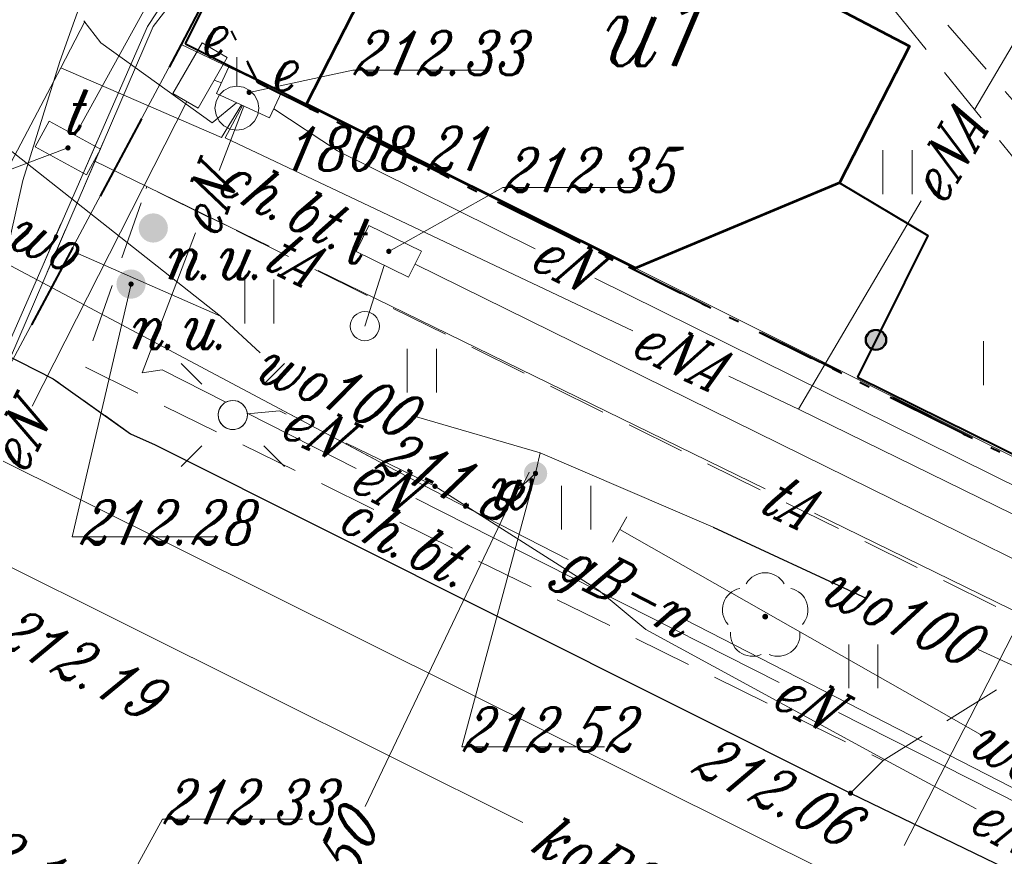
# Model space of a CAD drawing. Header units: millimetres. Extents: x -368 to -158, y 9368 to 9578.
# Tile 10 of 48: x -307 to -290, y 9503 to 9517. Entities that reach past the tile are written whole.
import ezdxf
from ezdxf.enums import TextEntityAlignment as Align

# ---------------------------------------------------------------- set-up
doc = ezdxf.new("R2010")
doc.units = ezdxf.units.MM
for name, pattern in [('Rakowicka 531_1 wstępna wersja$0$KTCR02-500', [1.5, 1, -0.5]), ('Rakowicka 531_1 wstępna wersja$0$KTJZ01-500', [2, 1.5, -0.5]), ('Rakowicka 531_1 wstępna wersja$0$PTTU04-500', [1.5, 1, -0.5])]:
    doc.linetypes.add(name, pattern=pattern)
for name, color, linetype, lineweight in [('-- CO_z', 51, 'Continuous', 9), ('Rakowicka 531_1 wstępna wersja$0$BUIB12_03', 250, 'Continuous', 0), ('Rakowicka 531_1 wstępna wersja$0$EGBB01', 250, 'Continuous', 0), ('Rakowicka 531_1 wstępna wersja$0$EGBD03', 250, 'Continuous', 0), ('Rakowicka 531_1 wstępna wersja$0$EPGPO_216', 7, 'Continuous', 0), ('Rakowicka 531_1 wstępna wersja$0$EPUPZ_251', 7, 'Continuous', 0), ('Rakowicka 531_1 wstępna wersja$0$GUPISL', 250, 'Continuous', 13), ('Rakowicka 531_1 wstępna wersja$0$KTCR02', 250, 'Continuous', 0), ('Rakowicka 531_1 wstępna wersja$0$KTJZ01', 250, 'Continuous', 0), ('Rakowicka 531_1 wstępna wersja$0$KTKR01', 250, 'Continuous', 0), ('Rakowicka 531_1 wstępna wersja$0$KTOK05_01', 250, 'Continuous', 0), ('Rakowicka 531_1 wstępna wersja$0$OBOP02_01', 250, 'Continuous', 0), ('Rakowicka 531_1 wstępna wersja$0$PTTU04', 250, 'Continuous', 0), ('Rakowicka 531_1 wstępna wersja$0$RTPW02', 250, 'Continuous', 0), ('Rakowicka 531_1 wstępna wersja$0$SUOP03_18', 250, 'Continuous', 0), ('Rakowicka 531_1 wstępna wersja$0$SUPE_01', 250, 'Continuous', 0), ('Rakowicka 531_1 wstępna wersja$0$SUPG_01', 250, 'Continuous', 0), ('Rakowicka 531_1 wstępna wersja$0$SUPK_01', 250, 'Continuous', 0), ('Rakowicka 531_1 wstępna wersja$0$SUPT_01', 250, 'Continuous', 0), ('Rakowicka 531_1 wstępna wersja$0$SUPW_01', 250, 'Continuous', 0), ('Rakowicka 531_1 wstępna wersja$0$SUSM04_01_E', 250, 'Continuous', 0), ('Rakowicka 531_1 wstępna wersja$0$SUUS15_03_E', 250, 'Continuous', 0), ('Rakowicka 531_1 wstępna wersja$0$SUUS15_3b_E', 250, 'Continuous', 0), ('Rakowicka 531_1 wstępna wersja$0$SUUS15_7a_T', 250, 'Continuous', 0), ('Rakowicka 531_1 wstępna wersja$0$SUUS15_7b_T', 250, 'Continuous', 0), ('Rakowicka 531_1 wstępna wersja$0$SUUS18_01', 250, 'Continuous', 0), ('Rakowicka 531_1 wstępna wersja$0$SUUS25_W', 250, 'Continuous', 0), ('Rakowicka 531_1 wstępna wersja$0$SUUS30_01', 250, 'Continuous', 0), ('Rakowicka 531_1 wstępna wersja$0$SUXX_01_W', 250, 'Continuous', 0), ('Rakowicka 531_1 wstępna wersja$0$Warstwa 5', 250, 'Continuous', 0)]:
    doc.layers.add(name, color=color, linetype=linetype, lineweight=lineweight)
doc.layers.add('-- RAMKA', color=11, linetype='Continuous')
for name, color, linetype, lineweight, true_color in [('Rakowicka 531_1 wstępna wersja$0$GSPPPK', 7, 'Continuous', 13, 0x0a0909), ('Rakowicka 531_1 wstępna wersja$0$GUPESH', 1, 'Continuous', 0, 0xff0000), ('Rakowicka 531_1 wstępna wersja$0$GUPTSH', 7, 'Continuous', 0, 0xff9100), ('Rakowicka 531_1 wstępna wersja$0$GUPTUX_O', 7, 'Continuous', 0, 0x0a0909), ('Rakowicka 531_1 wstępna wersja$0$GUPWSH', 5, 'Continuous', 0, 0x0000ff)]:
    doc.layers.add(name, color=color, linetype=linetype, lineweight=lineweight, true_color=true_color)
doc.styles.add('Rakowicka 531_1 wstępna wersja$0$Style-ITALIC_1250 I 0.20944', font='ITALIC_1250.shx', dxfattribs={"oblique": 12})

# ---------------------------------------------------------------- blocks, each defined once
blk = doc.blocks.new('Rakowicka 531_1 wstępna wersja$0$GUPESH1')
at = {"layer": 'Rakowicka 531_1 wstępna wersja$0$GUPESH', "linetype": 'Continuous', "lineweight": 13}
blk.add_hatch(color=1, dxfattribs=at).paths.add_polyline_path([(0, -0.45), (-0.11647, -0.43467), (-0.225, -0.38971), (-0.3182, -0.3182), (-0.38971, -0.225), (-0.43467, -0.11647), (-0.45, 0), (-0.43467, 0.11647), (-0.38971, 0.225), (-0.3182, 0.3182), (-0.225, 0.38971), (-0.11647, 0.43467), (0, 0.45), (0.11647, 0.43467), (0.225, 0.38971), (0.3182, 0.3182), (0.38971, 0.225), (0.43467, 0.11647), (0.45, 0), (0.43467, -0.11647), (0.38971, -0.225), (0.3182, -0.3182), (0.225, -0.38971), (0.11647, -0.43467)])
blk = doc.blocks.new('Rakowicka 531_1 wstępna wersja$0$GUPTSH1')
at = {"layer": 'Rakowicka 531_1 wstępna wersja$0$GUPTSH', "linetype": 'Continuous', "lineweight": 13}
blk.add_hatch(color=30, dxfattribs=at).paths.add_polyline_path([(0, -0.45), (-0.11647, -0.43467), (-0.225, -0.38971), (-0.3182, -0.3182), (-0.38971, -0.225), (-0.43467, -0.11647), (-0.45, 0), (-0.43467, 0.11647), (-0.38971, 0.225), (-0.3182, 0.3182), (-0.225, 0.38971), (-0.11647, 0.43467), (0, 0.45), (0.11647, 0.43467), (0.225, 0.38971), (0.3182, 0.3182), (0.38971, 0.225), (0.43467, 0.11647), (0.45, 0), (0.43467, -0.11647), (0.38971, -0.225), (0.3182, -0.3182), (0.225, -0.38971), (0.11647, -0.43467)])
blk = doc.blocks.new('Rakowicka 531_1 wstępna wersja$0$OBOP02_01')
at = {"layer": 'Rakowicka 531_1 wstępna wersja$0$OBOP02_01', "linetype": 'Continuous', "lineweight": 13}
h = blk.add_hatch(color=96, dxfattribs=at)
edge = h.paths.add_edge_path()
edge.add_arc((0, 0), 0.05, 0, 360)
at = {"layer": 'Rakowicka 531_1 wstępna wersja$0$OBOP02_01', "color": 96, "linetype": 'Continuous', "lineweight": 13}
for centre, start, end in [((0, 0.375), 30.1471, 149.8529), ((-0.357, 0.116), 102.1471, 221.8529), ((0.357, 0.116), 318.1471, 77.8529), ((-0.22, -0.303), 174.1472, 293.8529), ((0.22, -0.303), 246.1471, 5.8529)]:
    blk.add_arc(centre, 0.375, start, end, dxfattribs=at)
blk = doc.blocks.new('Rakowicka 531_1 wstępna wersja$0$GUPWSH1')
at = {"layer": 'Rakowicka 531_1 wstępna wersja$0$GUPWSH', "linetype": 'Continuous', "lineweight": 13}
blk.add_hatch(color=5, dxfattribs=at).paths.add_polyline_path([(0, -0.45), (-0.11647, -0.43467), (-0.225, -0.38971), (-0.3182, -0.3182), (-0.38971, -0.225), (-0.43467, -0.11647), (-0.45, 0), (-0.43467, 0.11647), (-0.38971, 0.225), (-0.3182, 0.3182), (-0.225, 0.38971), (-0.11647, 0.43467), (0, 0.45), (0.11647, 0.43467), (0.225, 0.38971), (0.3182, 0.3182), (0.38971, 0.225), (0.43467, 0.11647), (0.45, 0), (0.43467, -0.11647), (0.38971, -0.225), (0.3182, -0.3182), (0.225, -0.38971), (0.11647, -0.43467)])
blk = doc.blocks.new('Rakowicka 531_1 wstępna wersja$0$SUXX_01')
at = {"layer": 'Rakowicka 531_1 wstępna wersja$0$SUXX_01_W', "color": 5, "linetype": 'Continuous', "lineweight": 13}
blk.add_line((0, -0.25), (0, 0.25), dxfattribs=at)
blk = doc.blocks.new('Rakowicka 531_1 wstępna wersja$0$GSPPPK1')
at = {"color": 0, "flags": 128}
blk.add_lwpolyline([(0, 8.75), (0, 3.75)], dxfattribs=at)
blk.add_lwpolyline([(0, 3.75), (1.15881, 3.56646), (2.20419, 3.03381), (3.03381, 2.20419), (3.56646, 1.15881), (3.75, 0), (3.56646, -1.15881), (3.03381, -2.20419), (2.20419, -3.03381), (1.15881, -3.56646), (0, -3.75), (-1.15881, -3.56646), (-2.20419, -3.03381), (-3.03381, -2.20419), (-3.56646, -1.15881), (-3.75, 0), (-3.56646, 1.15881), (-3.03381, 2.20419), (-2.20419, 3.03381), (-1.15881, 3.56646), (0, 3.75)], close=True, dxfattribs=at)
blk = doc.blocks.new('Rakowicka 531_1 wstępna wersja$0$GUPISL1_10')
at = {"color": 0, "flags": 128}
for points in [[(-8.83883, 8.83883), (-5.3033, 5.3033)], [(8.83883, 8.83883), (5.3033, 5.3033)], [(-8.83883, -8.83883), (-5.3033, -5.3033)], [(8.83883, -8.83883), (5.3033, -5.3033)]]:
    blk.add_lwpolyline(points, dxfattribs=at)
blk.add_lwpolyline([(0, 2.5), (0.85505, 2.34922), (1.60697, 1.9151), (2.16507, 1.25), (2.41482, 0.64705), (2.5, 0), (2.41482, -0.64705), (2.16507, -1.25), (1.70042, -1.83262), (1.0847, -2.25242), (0.3726, -2.47207), (-0.3726, -2.47207), (-1.0847, -2.25242), (-1.70042, -1.83262), (-2.16507, -1.25), (-2.43732, -0.5563), (-2.493, 0.18682), (-2.32718, 0.91335), (-1.95458, 1.55872), (-1.4083, 2.0656), (-0.7369, 2.38893), (0, 2.5)], close=True, dxfattribs=at)
blk = doc.blocks.new('Rakowicka 531_1 wstępna wersja$0$RTPW02')
at = {"layer": 'Rakowicka 531_1 wstępna wersja$0$Warstwa 5', "linetype": 'Continuous', "lineweight": 13}
h = blk.add_hatch(color=250, dxfattribs=at)
edge = h.paths.add_edge_path()
edge.add_arc((0, 0), 0.045, 0, 360)
blk = doc.blocks.new('Rakowicka 531_1 wstępna wersja$0$SUUS30_01')
at = {"layer": 'Rakowicka 531_1 wstępna wersja$0$SUUS30_01', "linetype": 'Continuous', "lineweight": 13}
h = blk.add_hatch(color=250, dxfattribs=at)
edge = h.paths.add_edge_path()
edge.add_arc((0, 0), 0.25, 0, 360)
blk = doc.blocks.new('Rakowicka 531_1 wstępna wersja$0$SUUS25')
at = {"layer": 'Rakowicka 531_1 wstępna wersja$0$SUUS25_W', "linetype": 'Continuous', "lineweight": 13}
h = blk.add_hatch(color=250, dxfattribs=at)
edge = h.paths.add_edge_path()
edge.add_arc((0, 0), 0.2, 0, 360)
blk = doc.blocks.new('Rakowicka 531_1 wstępna wersja$0$PTTU04_01')
at = {"layer": 'Rakowicka 531_1 wstępna wersja$0$PTTU04', "color": 250, "linetype": 'Continuous', "lineweight": 13}
for p, q in [((-0.25, -0.375), (-0.25, 0.375)), ((0.25, -0.375), (0.25, 0.375))]:
    blk.add_line(p, q, dxfattribs=at)
blk = doc.blocks.new('Rakowicka 531_1 wstępna wersja$0$RTPW02_1')
at = {"layer": 'Rakowicka 531_1 wstępna wersja$0$RTPW02', "linetype": 'Continuous', "lineweight": 13}
h = blk.add_hatch(color=250, dxfattribs=at)
edge = h.paths.add_edge_path()
edge.add_arc((0, 0), 0.045, 0, 360)
blk = doc.blocks.new('Rakowicka 531_1 wstępna wersja$0$SUUS18_01')
at = {"layer": 'Rakowicka 531_1 wstępna wersja$0$SUUS18_01', "color": 250, "linetype": 'Continuous', "lineweight": 13, "flags": 128}
blk.add_lwpolyline([(-0.5, 0.25), (0.5, 0.25), (0.5, -0.25), (-0.5, -0.25), (-0.5, 0.25)], close=True, dxfattribs=at)
blk = doc.blocks.new('Rakowicka 531_1 wstępna wersja$0$510')
at = {"layer": 'Rakowicka 531_1 wstępna wersja$0$SUSM04_01_E', "color": 250, "linetype": 'Continuous', "lineweight": 13}
blk.add_circle((0, 0), 0.25, dxfattribs=at)
blk = doc.blocks.new('Rakowicka 531_1 wstępna wersja$0$SUUS15_3b_E')
at = {"layer": 'Rakowicka 531_1 wstępna wersja$0$SUUS15_3b_E', "color": 1, "linetype": 'Continuous', "lineweight": 13, "flags": 128}
blk.add_lwpolyline([(-0.5, 0.25), (0.5, 0.25), (0.5, -0.25), (-0.5, -0.25), (-0.5, 0.25)], close=True, dxfattribs=at)
blk = doc.blocks.new('Rakowicka 531_1 wstępna wersja$0$SUUS15_7b_T')
at = {"layer": 'Rakowicka 531_1 wstępna wersja$0$SUUS15_7b_T', "color": 30, "linetype": 'Continuous', "lineweight": 13, "flags": 128}
blk.add_lwpolyline([(-0.5, 0.25), (0.5, 0.25), (0.5, -0.25), (-0.5, -0.25), (-0.5, 0.25)], close=True, dxfattribs=at)
blk = doc.blocks.new('Rakowicka 531_1 wstępna wersja$0$510_2')
at = {"layer": 'Rakowicka 531_1 wstępna wersja$0$SUSM04_01_E', "color": 250, "linetype": 'Continuous', "lineweight": 13}
blk.add_circle((0, 0), 0.25, dxfattribs=at)
blk = doc.blocks.new('Rakowicka 531_1 wstępna wersja')
at = {"layer": 'Rakowicka 531_1 wstępna wersja$0$KTOK05_01', "linetype": 'Continuous', "lineweight": 40}
h = blk.add_hatch(color=250, dxfattribs=at)
edge = h.paths.add_edge_path()
edge.add_arc((7425315.595, 5549082.695), 0.17, 0, 360)
at = {"layer": 'Rakowicka 531_1 wstępna wersja$0$BUIB12_03', "color": 250, "linetype": 'Continuous', "lineweight": 13, "flags": 128}
blk.add_lwpolyline([(7425308.19, 5549091.32), (7425305.85, 5549086.73), (7425303.78, 5549087.76), (7425306.08, 5549092.38), (7425308.19, 5549091.32)], close=True, dxfattribs=at)
at = {"layer": 'Rakowicka 531_1 wstępna wersja$0$EGBB01', "color": 250, "linetype": 'Continuous', "lineweight": 53, "flags": 128}
blk.add_lwpolyline([(7425305.85, 5549086.73), (7425308.48, 5549091.88), (7425312.89, 5549089.64), (7425314.66, 5549088.71), (7425314.58, 5549088.56), (7425316.17, 5549087.72), (7425314.97, 5549085.38), (7425311.48, 5549083.92), (7425305.85, 5549086.73)], close=True, dxfattribs=at)
at = {"layer": 'Rakowicka 531_1 wstępna wersja$0$EGBD03', "color": 96, "linetype": 'Continuous', "lineweight": 13, "flags": 128}
for points in [[(7425324.18, 5549127.474), (7425322.67, 5549124.6), (7425313.32, 5549106.49), (7425303.71, 5549087.75), (7425295.44, 5549072.28), (7425282.33, 5549080.89), (7425294.19, 5549103.78), (7425296.9, 5549108.89), (7425302.92, 5549120.41), (7425305.61, 5549125.48), (7425304.7, 5549125.97), (7425309.344, 5549134.875)], [(7425330.541, 5549078.787), (7425329.63, 5549076.9), (7425328.84, 5549075.25), (7425311.48, 5549083.92), (7425305.85, 5549086.73), (7425303.71, 5549087.75), (7425313.32, 5549106.49), (7425334.47, 5549095.85), (7425337.41, 5549094.37), (7425337.57, 5549094.29), (7425336.35, 5549091.95), (7425336.681, 5549091.785)], [(7425377.48, 5549032.21), (7425364.05, 5549039.31), (7425363.81, 5549038.86), (7425355.7, 5549042.97), (7425349.9, 5549045.91), (7425316.05, 5549062.26), (7425311.57, 5549064.57), (7425306.63, 5549067.13), (7425295.44, 5549072.28), (7425303.71, 5549087.75), (7425305.85, 5549086.73), (7425311.48, 5549083.92), (7425328.84, 5549075.25), (7425337.39, 5549070.98), (7425355.94, 5549061.91), (7425374.38, 5549052.81), (7425383.03, 5549048.34)]]:
    blk.add_lwpolyline(points, dxfattribs=at)
at = {"layer": 'Rakowicka 531_1 wstępna wersja$0$EPGPO_216', "color": 8, "linetype": 'Continuous', "lineweight": 40}
for p, q in [((7425303.031, 5549086.48), (7425302.324, 5549085.157)), ((7425308.266, 5549085.484), (7425306.923, 5549086.153)), ((7425310.504, 5549084.37), (7425309.161, 5549085.038)), ((7425301.853, 5549084.275), (7425301.145, 5549082.953)), ((7425312.742, 5549083.256), (7425311.399, 5549083.924)), ((7425314.98, 5549082.142), (7425313.637, 5549082.81)), ((7425317.218, 5549081.027), (7425315.875, 5549081.696))]:
    blk.add_line(p, q, dxfattribs=at)
at = {"layer": 'Rakowicka 531_1 wstępna wersja$0$EPGPO_216', "color": 8, "linetype": 'Continuous', "lineweight": 40, "flags": 128}
for points in [[(7425304.2, 5549088.69), (7425303.71, 5549087.75), (7425303.503, 5549087.362)], [(7425306.028, 5549086.598), (7425305.02, 5549087.1), (7425304.849, 5549087.432)]]:
    blk.add_lwpolyline(points, dxfattribs=at)
at = {"layer": 'Rakowicka 531_1 wstępna wersja$0$EPUPZ_251', "color": 8, "linetype": 'Continuous', "lineweight": 40}
for p, q in [((7425304.565, 5549087.982), (7425304.645, 5549087.826)), ((7425305.9, 5549086.662), (7425306.056, 5549086.584)), ((7425306.37, 5549086.428), (7425306.526, 5549086.35)), ((7425306.884, 5549086.172), (7425307.779, 5549085.726)), ((7425308.138, 5549085.547), (7425308.294, 5549085.469)), ((7425308.608, 5549085.313), (7425308.764, 5549085.235)), ((7425309.122, 5549085.057), (7425310.017, 5549084.611)), ((7425310.375, 5549084.433), (7425310.532, 5549084.355)), ((7425310.845, 5549084.199), (7425311.002, 5549084.121)), ((7425311.36, 5549083.943), (7425312.255, 5549083.497)), ((7425312.613, 5549083.319), (7425312.77, 5549083.241)), ((7425313.083, 5549083.085), (7425313.24, 5549083.007)), ((7425313.598, 5549082.828), (7425314.493, 5549082.382)), ((7425314.851, 5549082.204), (7425315.008, 5549082.126)), ((7425315.321, 5549081.97), (7425315.478, 5549081.892)), ((7425315.836, 5549081.714), (7425316.731, 5549081.268)), ((7425317.089, 5549081.09), (7425317.246, 5549081.012)), ((7425317.559, 5549080.856), (7425317.716, 5549080.778))]:
    blk.add_line(p, q, dxfattribs=at)
at = {"layer": 'Rakowicka 531_1 wstępna wersja$0$EPUPZ_251', "color": 8, "linetype": 'Continuous', "lineweight": 40, "flags": 128}
blk.add_lwpolyline([(7425304.829, 5549087.471), (7425305.02, 5549087.1), (7425305.542, 5549086.84)], dxfattribs=at)
at = {"layer": 'Rakowicka 531_1 wstępna wersja$0$KTCR02', "color": 250, "linetype": 'Rakowicka 531_1 wstępna wersja$0$KTCR02-500', "lineweight": 13, "flags": 128}
for points in [[(7425302.84, 5549081.09), (7425301.52, 5549082.03), (7425300.37, 5549082.61), (7425299.43, 5549083.28), (7425298.66, 5549084.15), (7425298.14, 5549085.02), (7425297.8, 5549086.02), (7425297.66, 5549086.96), (7425297.63, 5549087.93), (7425297.72, 5549088.7), (7425297.93, 5549089.59), (7425299.92, 5549093.33), (7425300.12, 5549093.67), (7425300.25, 5549093.89), (7425306.76, 5549106.35), (7425309.1, 5549105.08), (7425310.23, 5549107.29), (7425307.84, 5549108.54), (7425314.08, 5549120.54), (7425316.83, 5549125.75), (7425319.058, 5549130.029)], [(7425319.95, 5549119.62), (7425317.38, 5549114.62), (7425317.04, 5549113.95), (7425313.83, 5549107.69), (7425320.49, 5549103.5), (7425328.494, 5549099.463), (7425328.4, 5549099.27), (7425328.27, 5549099), (7425320.288, 5549103.052), (7425313.28, 5549106.61), (7425309.444, 5549099.029), (7425306.08, 5549092.38), (7425303.78, 5549087.76), (7425305.85, 5549086.73), (7425311.48, 5549083.92), (7425314.97, 5549085.38), (7425316.48, 5549084.48), (7425315.28, 5549082.06), (7425320.1, 5549079.67)], [(7425303.12, 5549085.32), (7425303.109, 5549085.287)], [(7425315.72, 5549075.5), (7425315.16, 5549074.94), (7425303.26, 5549080.9), (7425302.84, 5549081.09)]]:
    blk.add_lwpolyline(points, dxfattribs=at)
at = {"layer": 'Rakowicka 531_1 wstępna wersja$0$KTJZ01', "color": 250, "linetype": 'Rakowicka 531_1 wstępna wersja$0$KTJZ01-500', "lineweight": 13, "flags": 128}
for points in [[(7425319.058, 5549130.029), (7425316.83, 5549125.75), (7425314.08, 5549120.54), (7425307.84, 5549108.54), (7425306.76, 5549106.35), (7425300.25, 5549093.89), (7425300.12, 5549093.67), (7425299.92, 5549093.33), (7425297.93, 5549089.59), (7425297.72, 5549088.7), (7425297.63, 5549087.93), (7425297.66, 5549086.96), (7425297.8, 5549086.02), (7425298.14, 5549085.02), (7425298.66, 5549084.15), (7425299.43, 5549083.28), (7425300.37, 5549082.61), (7425301.52, 5549082.03), (7425302.84, 5549081.09)], [(7425302.84, 5549081.09), (7425303.26, 5549080.9), (7425315.16, 5549074.94), (7425320.45, 5549072.38), (7425324.79, 5549070.18), (7425329.97, 5549067.64), (7425348.54, 5549058.38), (7425354.22, 5549055.61), (7425357.67, 5549053.91), (7425362.03, 5549051.7), (7425363.18, 5549051.07), (7425368.65, 5549048.38), (7425372.69, 5549046.37), (7425377.06, 5549044.2), (7425384.6, 5549040.44), (7425387.82, 5549038.8), (7425393.82, 5549035.85), (7425394.13, 5549035.69), (7425398.63, 5549033.36), (7425412.124, 5549026.776), (7425418.203, 5549023.709)], [(7425315.72, 5549075.5), (7425315.16, 5549074.94), (7425320.45, 5549072.38), (7425320.75, 5549072.99)]]:
    blk.add_lwpolyline(points, dxfattribs=at)
at = {"layer": 'Rakowicka 531_1 wstępna wersja$0$KTKR01', "color": 250, "linetype": 'Continuous', "lineweight": 30, "flags": 128}
for points in [[(7425300.25, 5549093.89), (7425300.12, 5549093.67), (7425299.92, 5549093.33), (7425297.93, 5549089.59), (7425297.72, 5549088.7), (7425297.63, 5549087.93), (7425297.66, 5549086.96), (7425297.8, 5549086.02), (7425298.14, 5549085.02), (7425298.66, 5549084.15), (7425299.43, 5549083.28), (7425300.37, 5549082.61), (7425301.52, 5549082.03), (7425302.84, 5549081.09)], [(7425302.84, 5549081.09), (7425303.26, 5549080.9), (7425315.16, 5549074.94), (7425320.45, 5549072.38), (7425324.79, 5549070.18), (7425329.97, 5549067.64), (7425348.54, 5549058.38), (7425354.22, 5549055.61), (7425357.67, 5549053.91), (7425362.03, 5549051.7), (7425363.18, 5549051.07), (7425368.65, 5549048.38), (7425372.69, 5549046.37), (7425377.06, 5549044.2), (7425384.6, 5549040.44), (7425387.82, 5549038.8), (7425393.82, 5549035.85), (7425394.13, 5549035.69), (7425398.63, 5549033.36), (7425412.124, 5549026.776), (7425418.203, 5549023.709)]]:
    blk.add_lwpolyline(points, dxfattribs=at)
at = {"layer": 'Rakowicka 531_1 wstępna wersja$0$KTOK05_01', "color": 250, "linetype": 'Continuous', "lineweight": 40}
for p, q in [((7425303.78, 5549087.76), (7425305.85, 5549086.73)), ((7425315.28, 5549082.06), (7425320.1, 5549079.67))]:
    blk.add_line(p, q, dxfattribs=at)
at = {"layer": 'Rakowicka 531_1 wstępna wersja$0$KTOK05_01', "color": 250, "linetype": 'Continuous', "lineweight": 40, "flags": 128}
for points in [[(7425303.78, 5549087.76), (7425306.08, 5549092.38), (7425309.444, 5549099.029), (7425313.28, 5549106.61)], [(7425314.97, 5549085.38), (7425316.48, 5549084.48), (7425315.28, 5549082.06)]]:
    blk.add_lwpolyline(points, dxfattribs=at)
at = {"layer": 'Rakowicka 531_1 wstępna wersja$0$KTOK05_01', "color": 250, "linetype": 'Continuous', "lineweight": 40}
for radius in [0.175, 0.17]:
    blk.add_circle((7425315.595, 5549082.695), radius, dxfattribs=at)
at = {"layer": 'Rakowicka 531_1 wstępna wersja$0$PTTU04', "color": 250, "linetype": 'Rakowicka 531_1 wstępna wersja$0$PTTU04-500', "lineweight": 13, "flags": 128}
for points in [[(7425320.288, 5549103.052), (7425328.27, 5549099), (7425333.206, 5549096.585), (7425332.51, 5549095.26), (7425331.89, 5549094.08), (7425328.38, 5549095.88), (7425328.16, 5549095.55), (7425323.96, 5549097.56), (7425323.54, 5549096.95), (7425318.58, 5549087), (7425322.38, 5549085.11), (7425322.21, 5549084.77), (7425322.89, 5549084.42), (7425323.32, 5549084.2), (7425323.16, 5549083.95), (7425318.39, 5549086.27), (7425315.22, 5549089.94), (7425315.46, 5549090.4), (7425316.52, 5549089.86), (7425317.92, 5549092.57), (7425316.871, 5549093.102), (7425317.67, 5549094.64), (7425313.518, 5549096.856), (7425314.891, 5549099.561), (7425317.784, 5549098.119), (7425320.288, 5549103.052)], [(7425320.1, 5549079.67), (7425315.28, 5549082.06), (7425316.48, 5549084.48), (7425314.97, 5549085.38), (7425316.17, 5549087.72), (7425314.58, 5549088.56), (7425314.66, 5549088.71), (7425315.03, 5549089.42), (7425318.08, 5549085.65), (7425322.78, 5549083.35), (7425320.623, 5549079.425), (7425320.1, 5549079.67)], [(7425318.93, 5549077.5), (7425315.72, 5549075.5), (7425302.04, 5549082.24), (7425303.12, 5549085.32), (7425318.93, 5549077.5)]]:
    blk.add_lwpolyline(points, close=True, dxfattribs=at)
at = {"layer": 'Rakowicka 531_1 wstępna wersja$0$SUOP03_18', "color": 5, "linetype": 'Continuous', "lineweight": 30, "flags": 128}
blk.add_lwpolyline([(7425312.81, 5549079.49), (7425315.44, 5549078.27)], dxfattribs=at)
at = {"layer": 'Rakowicka 531_1 wstępna wersja$0$SUPE_01', "color": 1, "linetype": 'Continuous', "lineweight": 13}
for p, q in [((7425301.966, 5549085.401), (7425302.276, 5549086.108)), ((7425302.047, 5549085.322), (7425302.379, 5549086.09)), ((7425301.344, 5549083.982), (7425301.651, 5549084.682)), ((7425301.412, 5549083.853), (7425301.728, 5549084.584))]:
    blk.add_line(p, q, dxfattribs=at)
at = {"layer": 'Rakowicka 531_1 wstępna wersja$0$SUPE_01', "color": 1, "linetype": 'Continuous', "lineweight": 13, "flags": 128}
for points in [[(7425306.863, 5549101.587), (7425306.58, 5549101.04), (7425305.95, 5549099.77), (7425305.3, 5549098.41), (7425304.57, 5549097.12), (7425302.24, 5549092.93), (7425302.39, 5549091.78), (7425303.55, 5549088.88), (7425303.43, 5549088.51), (7425303.13, 5549088.06), (7425298.24, 5549076.891)], [(7425299.336, 5549079.047), (7425303.23, 5549088.06), (7425303.58, 5549088.52), (7425303.68, 5549088.93), (7425302.58, 5549091.79), (7425302.37, 5549092.92), (7425304.025, 5549095.845)], [(7425317.288, 5549086.645), (7425318.62, 5549088.91), (7425319.342, 5549088.529)], [(7425301.65, 5549087.35), (7425302.06, 5549088.142)], [(7425302.041, 5549088.152), (7425302.33, 5549087.78), (7425304.24, 5549086.41), (7425304.656, 5549086.753)], [(7425299.869, 5549083.977), (7425301.65, 5549087.35)], [(7425304.739, 5549086.715), (7425304.4, 5549086.16), (7425301.65, 5549087.35)], [(7425304.395, 5549087.094), (7425304.271, 5549087.137)], [(7425303.803, 5549086.773), (7425301.159, 5549081.559)], [(7425304.781, 5549086.696), (7425304.359, 5549085.591)], [(7425311.433, 5549082.852), (7425304.46, 5549086.15), (7425304.754, 5549086.708)], [(7425309.764, 5549084.255), (7425306.38, 5549085.93), (7425305.292, 5549086.651)], [(7425314.27, 5549081.51), (7425316.366, 5549085.076)], [(7425303.953, 5549084.525), (7425303.04, 5549082.13), (7425303.38, 5549082.18), (7425304.469, 5549081.629)], [(7425323.217, 5549077.598), (7425310.786, 5549083.75)], [(7425324.41, 5549076.541), (7425314.27, 5549081.51), (7425313.078, 5549082.074)], [(7425304.838, 5549081.442), (7425306.704, 5549080.497)], [(7425305.502, 5549081.426), (7425305.39, 5549081.48), (7425304.839, 5549081.432)], [(7425317.307, 5549074.672), (7425315.75, 5549075.51), (7425311.66, 5549077.74), (7425310.85, 5549078.41), (7425308.05, 5549080.19), (7425306.528, 5549080.928)], [(7425307.721, 5549079.982), (7425313.939, 5549076.834)], [(7425314.956, 5549076.319), (7425324.81, 5549071.33), (7425324.987, 5549071.24)]]:
    blk.add_lwpolyline(points, dxfattribs=at)
at = {"layer": 'Rakowicka 531_1 wstępna wersja$0$SUPG_01', "color": 52, "linetype": 'Continuous', "lineweight": 13}
blk.add_line((7425305.371, 5549081.528), (7425307.036, 5549080.642), dxfattribs=at)
at = {"layer": 'Rakowicka 531_1 wstępna wersja$0$SUPG_01', "color": 52, "linetype": 'Continuous', "lineweight": 13, "flags": 128}
for points in [[(7425303.038, 5549091.055), (7425302.41, 5549089.65), (7425301.63, 5549087.46), (7425301, 5549085.42), (7425300.78, 5549084.45), (7425298.652, 5549079.857)], [(7425300.156, 5549084.3), (7425308, 5549080.13), (7425310.326, 5549078.936)], [(7425316.075, 5549074.044), (7425319.657, 5549081.007)], [(7425312.327, 5549077.91), (7425318.982, 5549074.494)]]:
    blk.add_lwpolyline(points, dxfattribs=at)
at = {"layer": 'Rakowicka 531_1 wstępna wersja$0$SUPK_01', "color": 36, "linetype": 'Continuous', "lineweight": 13, "flags": 128}
blk.add_lwpolyline([(7425293.7, 5549082.34), (7425309.551, 5549074.437)], dxfattribs=at)
at = {"layer": 'Rakowicka 531_1 wstępna wersja$0$SUPT_01', "color": 30, "linetype": 'Continuous', "lineweight": 13}
blk.add_line((7425303.723, 5549085.024), (7425304.461, 5549084.664), dxfattribs=at)
at = {"layer": 'Rakowicka 531_1 wstępna wersja$0$SUPT_01', "color": 30, "linetype": 'Continuous', "lineweight": 13, "flags": 128}
for points in [[(7425301.891, 5549086.199), (7425306.56, 5549094.65)], [(7425305.211, 5549084.297), (7425302.22, 5549085.76)], [(7425313.699, 5549080.145), (7425306.054, 5549083.884)], [(7425306.85, 5549082.93), (7425307.183, 5549083.969)], [(7425307.709, 5549083.989), (7425320.955, 5549077.466)], [(7425340.655, 5549066.96), (7425314.542, 5549079.733)]]:
    blk.add_lwpolyline(points, dxfattribs=at)
at = {"layer": 'Rakowicka 531_1 wstępna wersja$0$SUPW_01', "color": 5, "linetype": 'Continuous', "lineweight": 13, "flags": 128}
for points in [[(7425299.59, 5549086.79), (7425299.88, 5549086.65), (7425304.38, 5549083.1), (7425305.058, 5549082.472)], [(7425301.937, 5549084.175), (7425304.38, 5549083.1)], [(7425307.734, 5549081.378), (7425309.85, 5549080.76), (7425312.81, 5549079.49), (7425314.72, 5549078.604)], [(7425309.85, 5549080.76), (7425309.77, 5549080.41), (7425309.42, 5549080.09), (7425306.853, 5549074.713)], [(7425309.66, 5549080.43), (7425309.55, 5549080.2)], [(7425311.21, 5549079.45), (7425317.422, 5549075.921)], [(7425317.346, 5549077.395), (7425321.45, 5549075.51), (7425324.16, 5549074.09), (7425326.15, 5549072.89), (7425330.699, 5549070.74)]]:
    blk.add_lwpolyline(points, dxfattribs=at)
at = {"layer": 'Rakowicka 531_1 wstępna wersja$0$SUUS15_03_E', "color": 1, "linetype": 'Continuous', "lineweight": 13, "flags": 128}
blk.add_lwpolyline([(7425304.87, 5549086.93), (7425306.643, 5549087.308), (7425308.989, 5549087.308)], dxfattribs=at)
at = {"layer": 'Rakowicka 531_1 wstępna wersja$0$SUUS15_7a_T', "color": 30, "linetype": 'Continuous', "lineweight": 13, "flags": 128}
for points in [[(7425301.77, 5549085.98), (7425296.965, 5549084.173), (7425294.582, 5549084.173)], [(7425307.26, 5549084.21), (7425309.209, 5549085.304), (7425311.563, 5549085.304)], [(7425302.85, 5549083.65), (7425301.845, 5549079.324), (7425304.307, 5549079.324)], [(7425301.21, 5549070.52), (7425303.39, 5549074.495), (7425305.785, 5549074.495)]]:
    blk.add_lwpolyline(points, dxfattribs=at)
at = {"layer": 'Rakowicka 531_1 wstępna wersja$0$SUUS25_W', "color": 5, "linetype": 'Continuous', "lineweight": 13, "flags": 128}
blk.add_lwpolyline([(7425309.77, 5549080.41), (7425308.51, 5549075.732), (7425310.953, 5549075.732)], dxfattribs=at)
at = {"layer": 'Rakowicka 531_1 wstępna wersja$0$GSPPPK', "color": 18, "linetype": 'Continuous', "lineweight": 13, "true_color": 0x0a0909, "xscale": 0.1, "yscale": 0.1, "zscale": 0.1}
blk.add_blockref('Rakowicka 531_1 wstępna wersja$0$GSPPPK1', (7425304.66, 5549086.66), dxfattribs=at)
at = {"layer": 'Rakowicka 531_1 wstępna wersja$0$GUPISL', "color": 250, "linetype": 'Continuous', "lineweight": 13, "xscale": 0.1, "yscale": 0.1, "zscale": 0.1}
blk.add_blockref('Rakowicka 531_1 wstępna wersja$0$GUPISL1_10', (7425304.59, 5549081.41), dxfattribs=at)
at = {"layer": 'Rakowicka 531_1 wstępna wersja$0$OBOP02_01', "color": 96, "linetype": 'Continuous', "lineweight": 13}
blk.add_blockref('Rakowicka 531_1 wstępna wersja$0$OBOP02_01', (7425313.7, 5549077.96), dxfattribs=at)
at = {"layer": 'Rakowicka 531_1 wstępna wersja$0$PTTU04', "color": 250, "linetype": 'Continuous', "lineweight": 13}
for p in [(7425315.962, 5549085.565), (7425305.045, 5549083.351), (7425307.825, 5549082.168), (7425317.687, 5549082.298), (7425310.466, 5549079.824), (7425315.378, 5549077.111)]:
    blk.add_blockref('Rakowicka 531_1 wstępna wersja$0$PTTU04_01', p, dxfattribs=at)
at = {"layer": 'Rakowicka 531_1 wstępna wersja$0$RTPW02', "color": 250, "linetype": 'Continuous', "lineweight": 13}
blk.add_blockref('Rakowicka 531_1 wstępna wersja$0$RTPW02_1', (7425315.16, 5549074.94), dxfattribs=at)
at = {"layer": 'Rakowicka 531_1 wstępna wersja$0$SUSM04_01_E', "color": 250, "linetype": 'Continuous', "lineweight": 13}
for name, p in [('Rakowicka 531_1 wstępna wersja$0$510', (7425306.85, 5549082.93)), ('Rakowicka 531_1 wstępna wersja$0$510_2', (7425304.59, 5549081.41))]:
    blk.add_blockref(name, p, dxfattribs=at)
at = {"layer": 'Rakowicka 531_1 wstępna wersja$0$SUUS15_03_E', "color": 1, "linetype": 'Continuous', "lineweight": 13, "xscale": 0.1, "yscale": 0.1, "zscale": 0.1}
for p in [(7425304.87, 5549086.93), (7425308.05, 5549080.19)]:
    blk.add_blockref('Rakowicka 531_1 wstępna wersja$0$GUPESH1', p, dxfattribs=at)
at = {"layer": 'Rakowicka 531_1 wstępna wersja$0$SUUS15_3b_E', "color": 1, "linetype": 'Continuous', "lineweight": 13, "rotation": 335.2246362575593}
blk.add_blockref('Rakowicka 531_1 wstępna wersja$0$SUUS15_3b_E', (7425304.87, 5549086.93), dxfattribs=at)
at = {"layer": 'Rakowicka 531_1 wstępna wersja$0$SUUS15_7a_T', "color": 30, "linetype": 'Continuous', "lineweight": 13, "xscale": 0.1, "yscale": 0.1, "zscale": 0.1}
for p in [(7425301.77, 5549085.98), (7425307.26, 5549084.21), (7425302.85, 5549083.65)]:
    blk.add_blockref('Rakowicka 531_1 wstępna wersja$0$GUPTSH1', p, dxfattribs=at)
at = {"layer": 'Rakowicka 531_1 wstępna wersja$0$SUUS15_7b_T', "color": 30, "linetype": 'Continuous', "lineweight": 13}
for p, rotation in [((7425301.77, 5549085.98), 331.3893211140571), ((7425307.26, 5549084.21), 333.9462980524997)]:
    blk.add_blockref('Rakowicka 531_1 wstępna wersja$0$SUUS15_7b_T', p, dxfattribs=dict(at, rotation=rotation))
at = {"layer": 'Rakowicka 531_1 wstępna wersja$0$SUUS18_01', "color": 250, "linetype": 'Continuous', "lineweight": 13, "rotation": 59.92039262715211}
blk.add_blockref('Rakowicka 531_1 wstępna wersja$0$SUUS18_01', (7425304.03, 5549087.22), dxfattribs=at)
at = {"layer": 'Rakowicka 531_1 wstępna wersja$0$SUUS25_W', "color": 250, "linetype": 'Continuous', "lineweight": 13, "rotation": 332.40248405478}
blk.add_blockref('Rakowicka 531_1 wstępna wersja$0$SUUS25', (7425309.77, 5549080.41), dxfattribs=at)
at = {"layer": 'Rakowicka 531_1 wstępna wersja$0$SUUS25_W', "color": 5, "linetype": 'Continuous', "lineweight": 13, "xscale": 0.1, "yscale": 0.1, "zscale": 0.1}
blk.add_blockref('Rakowicka 531_1 wstępna wersja$0$GUPWSH1', (7425309.77, 5549080.41), dxfattribs=at)
at = {"layer": 'Rakowicka 531_1 wstępna wersja$0$SUUS30_01', "color": 250, "linetype": 'Continuous', "lineweight": 13}
for p in [(7425303.23, 5549084.61), (7425302.85, 5549083.65)]:
    blk.add_blockref('Rakowicka 531_1 wstępna wersja$0$SUUS30_01', p, dxfattribs=at)
at = {"layer": 'Rakowicka 531_1 wstępna wersja$0$SUXX_01_W', "color": 5, "linetype": 'Continuous', "lineweight": 13, "rotation": 330.3989182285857}
blk.add_blockref('Rakowicka 531_1 wstępna wersja$0$SUXX_01', (7425311.21, 5549079.45), dxfattribs=at)
at = {"layer": 'Rakowicka 531_1 wstępna wersja$0$Warstwa 5', "color": 250, "linetype": 'Continuous', "lineweight": 13}
blk.add_blockref('Rakowicka 531_1 wstępna wersja$0$RTPW02', (7425301.44, 5549077.64), dxfattribs=at)
at = {"layer": 'Rakowicka 531_1 wstępna wersja$0$EGBB01', "color": 250, "linetype": 'Continuous', "lineweight": 30, "style": 'Rakowicka 531_1 wstępna wersja$0$Style-ITALIC_1250 I 0.20944', "oblique": 12, "width": 0.8}
blk.add_text('u1', height=1.25, rotation=359.9998, dxfattribs=at).set_placement((7425310.831, 5549087.384))
at = {"layer": 'Rakowicka 531_1 wstępna wersja$0$GSPPPK', "color": 250, "linetype": 'Continuous', "lineweight": 13, "insert": (7425305.46, 5549085.593), "char_height": 0.75, "attachment_point": 7, "line_spacing_factor": 0.6, "style": 'Rakowicka 531_1 wstępna wersja$0$Style-ITALIC_1250 I 0.20944'}
blk.add_mtext('\\H1x;\\W0.8;1808.21', dxfattribs=at)
at = {"layer": 'Rakowicka 531_1 wstępna wersja$0$GUPTUX_O', "color": 250, "linetype": 'Continuous', "lineweight": 13, "char_height": 0.75, "attachment_point": 7, "rotation": 359.9998, "line_spacing_factor": 0.6, "style": 'Rakowicka 531_1 wstępna wersja$0$Style-ITALIC_1250 I 0.20944'}
for insert in [(7425303.411, 5549083.736), (7425302.797, 5549082.542)]:
    blk.add_mtext('\\H1x;\\W0.8;n.u.', dxfattribs=dict(at, insert=insert))
at = {"layer": 'Rakowicka 531_1 wstępna wersja$0$KTCR02', "color": 250, "linetype": 'Continuous', "lineweight": 13, "style": 'Rakowicka 531_1 wstępna wersja$0$Style-ITALIC_1250 I 0.20944', "oblique": 12, "width": 0.8}
for rotation, p in [(333.6819, (7425305.354, 5549084.71)), (333.4935, (7425307.432, 5549078.932))]:
    blk.add_text('ch.bt.', height=0.75, rotation=rotation, dxfattribs=at).set_placement(p, align=Align.CENTER)
at = {"layer": 'Rakowicka 531_1 wstępna wersja$0$RTPW02', "color": 250, "linetype": 'Continuous', "lineweight": 13, "style": 'Rakowicka 531_1 wstępna wersja$0$Style-ITALIC_1250 I 0.20944', "oblique": 12, "width": 0.8}
blk.add_text('212.06', height=0.75, rotation=333.359, dxfattribs=at).set_placement((7425312.408, 5549075.31))
at = {"layer": 'Rakowicka 531_1 wstępna wersja$0$SUPE_01', "color": 1, "linetype": 'Continuous', "lineweight": 13, "style": 'Rakowicka 531_1 wstępna wersja$0$Style-ITALIC_1250 I 0.20944', "oblique": 12, "width": 0.8}
for s, rotation, p in [('eNA', 59.5514, (7425316.827, 5549085.86)), ('eN', 69.1307, (7425304.156, 5549085.058)), ('eN', 333.6708, (7425310.295, 5549084.044)), ('eNA', 334.6865, (7425312.255, 5549082.463)), ('eN', 63.1033, (7425300.936, 5549081.033)), ('eN', 334.1284, (7425306.015, 5549081.177)), ('eN', 333.1469, (7425307.212, 5549080.24)), ('eN', 333.1469, (7425314.428, 5549076.537)), ('eN', 331.7162, (7425317.809, 5549074.402))]:
    blk.add_text(s, height=0.75, rotation=rotation, dxfattribs=at).set_placement(p, align=Align.MIDDLE_CENTER)
at = {"layer": 'Rakowicka 531_1 wstępna wersja$0$SUPG_01', "color": 250, "linetype": 'Continuous', "lineweight": 13, "style": 'Rakowicka 531_1 wstępna wersja$0$Style-ITALIC_1250 I 0.20944', "oblique": 12, "width": 0.8}
blk.add_text('gB-n', height=0.75, rotation=332.834, dxfattribs=at).set_placement((7425311.345, 5549078.46), align=Align.MIDDLE_CENTER)
at = {"layer": 'Rakowicka 531_1 wstępna wersja$0$SUPK_01', "color": 36, "linetype": 'Continuous', "lineweight": 13, "style": 'Rakowicka 531_1 wstępna wersja$0$Style-ITALIC_1250 I 0.20944', "oblique": 12, "width": 0.8}
blk.add_text('koB300', height=0.75, rotation=333.4983, dxfattribs=at).set_placement((7425311.264, 5549073.582), align=Align.MIDDLE_CENTER)
at = {"layer": 'Rakowicka 531_1 wstępna wersja$0$SUPT_01', "color": 30, "linetype": 'Continuous', "lineweight": 13, "style": 'Rakowicka 531_1 wstępna wersja$0$Style-ITALIC_1250 I 0.20944', "oblique": 12, "width": 0.8}
for p in [(7425305.635, 5549084.095), (7425314.121, 5549079.939)]:
    blk.add_text('tA', height=0.75, rotation=333.9352, dxfattribs=at).set_placement(p, align=Align.MIDDLE_CENTER)
at = {"layer": 'Rakowicka 531_1 wstępna wersja$0$SUPW_01', "color": 5, "linetype": 'Continuous', "lineweight": 13, "style": 'Rakowicka 531_1 wstępna wersja$0$Style-ITALIC_1250 I 0.20944', "oblique": 12, "width": 0.8}
for s, rotation, p in [('wo', 336.2581, (7425301.378, 5549084.421)), ('wo100', 338.1412, (7425306.369, 5549081.857)), ('wo100', 335.3338, (7425316.032, 5549077.998)), ('wo-n', 330.3989, (7425318.378, 5549075.378)), ('wo50', 64.4795, (7425306.295, 5549073.545))]:
    blk.add_text(s, height=0.75, rotation=rotation, dxfattribs=at).set_placement(p, align=Align.MIDDLE_CENTER)
at = {"layer": 'Rakowicka 531_1 wstępna wersja$0$SUUS15_03_E', "color": 1, "linetype": 'Continuous', "lineweight": 13, "char_height": 0.75, "attachment_point": 7, "line_spacing_factor": 0.6, "style": 'Rakowicka 531_1 wstępna wersja$0$Style-ITALIC_1250 I 0.20944'}
for s, insert, rotation in [('\\H1x;\\W0.8;212.33', (7425306.643, 5549087.23), 359.9998), ('\\H1x;\\W0.8;e', (7425305.227, 5549086.954), 359.9998), ('\\H1x;\\W0.8;211.8', (7425307.001, 5549080.502), 336.6614)]:
    blk.add_mtext(s, dxfattribs=dict(at, insert=insert, rotation=rotation))
at = {"layer": 'Rakowicka 531_1 wstępna wersja$0$SUUS15_7a_T', "color": 30, "linetype": 'Continuous', "lineweight": 13, "char_height": 0.75, "attachment_point": 7, "rotation": 359.9998, "line_spacing_factor": 0.6, "style": 'Rakowicka 531_1 wstępna wersja$0$Style-ITALIC_1250 I 0.20944'}
for s, insert in [('\\H1x;\\W0.8;212.35', (7425309.209, 5549085.226)), ('\\H1x;\\W0.8;212.28', (7425301.971, 5549079.197)), ('\\H1x;\\W0.8;212.33', (7425303.39, 5549074.417))]:
    blk.add_mtext(s, dxfattribs=dict(at, insert=insert))
at = {"layer": 'Rakowicka 531_1 wstępna wersja$0$SUUS15_7b_T', "color": 30, "linetype": 'Continuous', "lineweight": 13, "char_height": 0.75, "attachment_point": 7, "rotation": 359.9998, "line_spacing_factor": 0.6, "style": 'Rakowicka 531_1 wstępna wersja$0$Style-ITALIC_1250 I 0.20944'}
for insert in [(7425301.674, 5549086.224), (7425306.482, 5549084.008)]:
    blk.add_mtext('\\H1x;\\W0.8;t', dxfattribs=dict(at, insert=insert))
at = {"layer": 'Rakowicka 531_1 wstępna wersja$0$SUUS18_01', "color": 250, "linetype": 'Continuous', "lineweight": 13, "insert": (7425304.023, 5549087.543), "char_height": 0.75, "attachment_point": 7, "rotation": 359.9998, "line_spacing_factor": 0.6, "style": 'Rakowicka 531_1 wstępna wersja$0$Style-ITALIC_1250 I 0.20944'}
blk.add_mtext('\\H1x;\\W0.8;e', dxfattribs=at)
at = {"layer": 'Rakowicka 531_1 wstępna wersja$0$SUUS25_W', "color": 250, "linetype": 'Continuous', "lineweight": 13, "insert": (7425308.943, 5549079.801), "char_height": 0.75, "attachment_point": 7, "rotation": 359.9998, "line_spacing_factor": 0.6, "style": 'Rakowicka 531_1 wstępna wersja$0$Style-ITALIC_1250 I 0.20944'}
blk.add_mtext('\\H1x;\\W0.8;w', dxfattribs=at)
at = {"layer": 'Rakowicka 531_1 wstępna wersja$0$SUUS25_W', "color": 5, "linetype": 'Continuous', "lineweight": 13, "insert": (7425308.51, 5549075.654), "char_height": 0.75, "attachment_point": 7, "rotation": 359.9998, "line_spacing_factor": 0.6, "style": 'Rakowicka 531_1 wstępna wersja$0$Style-ITALIC_1250 I 0.20944'}
blk.add_mtext('\\H1x;\\W0.8;212.52', dxfattribs=at)
at = {"layer": 'Rakowicka 531_1 wstępna wersja$0$Warstwa 5', "color": 250, "linetype": 'Continuous', "lineweight": 13, "char_height": 0.75, "attachment_point": 7, "line_spacing_factor": 0.6, "style": 'Rakowicka 531_1 wstępna wersja$0$Style-ITALIC_1250 I 0.20944'}
for s, insert, rotation in [('\\H1x;\\W0.8;212.19', (7425300.483, 5549077.529), 332.3738), ('\\H1x;\\W0.8;212.11', (7425299.242, 5549074.253), 332.447)]:
    blk.add_mtext(s, dxfattribs=dict(at, insert=insert, rotation=rotation))

msp = doc.modelspace()

# ---------------------------------------------------------------- linework, layer by layer
at = {"layer": '-- CO_z'}
msp.add_lwpolyline([(-258.815, 9486.016), (-267.645, 9490.414), (-268.183, 9490.537), (-268.518, 9490.653), (-313.673, 9513.142)], dxfattribs=at)

# ---------------------------------------------------------------- block references
at = {"layer": '-- RAMKA'}
msp.add_blockref('Rakowicka 531_1 wstępna wersja', (-7425607.631, -5539570.812), dxfattribs=at)

doc.saveas('drawing.dxf')
